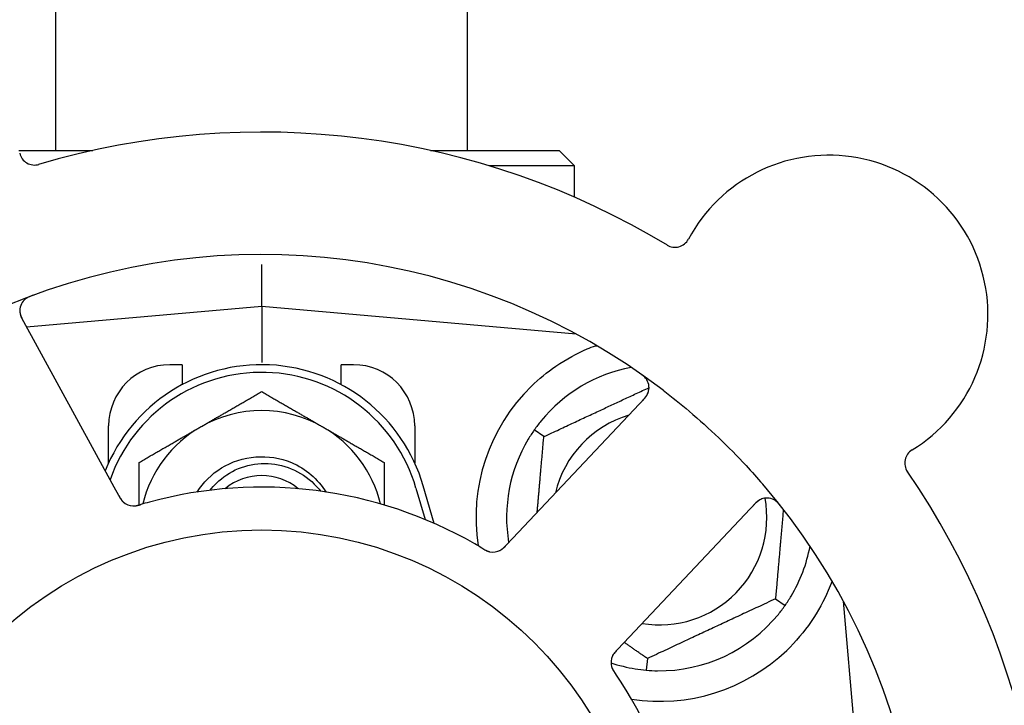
# Model space of a CAD drawing. Header units: inches. Extents: x 5 to 1128, y -85 to 748.
# Tile 37 of 256: x 153.01 to 155.02, y 209.74 to 211.14. Entities that reach past the tile are written whole.
import ezdxf

# ---------------------------------------------------------------- set-up
doc = ezdxf.new("R2010")
doc.units = ezdxf.units.IN
doc.header["$LTSCALE"] = 32
doc.header["$MEASUREMENT"] = 0
doc.layers.add('Dimension (ANSI)', color=7, linetype='Continuous', lineweight=25)
doc.layers.add('Visible (ANSI)', color=7, linetype='Continuous', lineweight=30)
doc.styles.add('Note Text (ANSI)', font='tahoma.ttf')
doc.dimstyles.new('SB Fraction-16 (ANSI)', dxfattribs={"dimscale": 32, "dimtxt": 0.125, "dimasz": 0.098425, "dimexe": 0.125, "dimexo": 0.0625, "dimgap": 0.031496, "dimtad": 0, "dimtih": 1, "dimtoh": 1, "dimdec": 4, "dimrnd": 1e-08, "dimzin": 0, "dimdsep": 46, "dimlunit": 5, "dimtxsty": 'Note Text (ANSI)', "dimcen": 0.09, "dimdle": 0.393701, "dimclrd": 256, "dimclre": 256, "dimclrt": 256, "dimadec": 0, "dimazin": 3, "dimtfac": 0.96, "dimtofl": 0, "dimtmove": 0, "dimatfit": 3, "dimfxl": 1, "dimfrac": 2, "dimtolj": 1, "dimtzin": 12, "dimlwd": -1, "dimlwe": -1, "dimarcsym": 0})

# ---------------------------------------------------------------- blocks, each defined once
blk = doc.blocks.new('*D16')
at = {"layer": 'Defpoints', "color": 0, "transparency": 16777216}
for p in [(170.8073, 474.9837), (79.917, 156.272), (130.8698, 156.272)]:
    blk.add_point(p, dxfattribs=at)
at = {"layer": 'Dimension (ANSI)', "transparency": 16777216}
for p, q in [((168.8073, 474.9837), (75.917, 474.9837)), ((79.917, 471.8341), (79.917, 330.6609)), ((79.917, 159.4216), (79.917, 323.5948)), ((128.8698, 156.272), (75.917, 156.272))]:
    blk.add_line(p, q, dxfattribs=at)
for points in [[(79.3921, 471.8341), (80.4419, 471.8341), (79.917, 474.9837)], [(79.3921, 159.4216), (80.4419, 159.4216), (79.917, 156.272)]]:
    blk.add_solid(points, dxfattribs=at)
at = {"layer": 'Dimension (ANSI)', "transparency": 16777216, "insert": (67.7142, 329.653), "char_height": 4, "attachment_point": 1, "style": 'Note Text (ANSI)'}
blk.add_mtext('\\A1;318 11/16', dxfattribs=at)

msp = doc.modelspace()

# ---------------------------------------------------------------- linework, layer by layer
at = {"layer": 'Visible (ANSI)'}
for p, q in [((153.083, 210.8752), (153.083, 213.1642)), ((153.923, 210.8752), (153.923, 213.1642)), ((153.00752, 210.8752), (153.15863, 210.8752)), ((153.84738, 210.8752), (154.1105, 210.8752)), ((154.1105, 210.8752), (154.14175, 210.84395)), ((154.14175, 210.84395), (153.96698, 210.84395)), ((154.14175, 210.77967), (154.14175, 210.84395)), ((153.503, 210.55645), (153.503, 210.64244)), ((153.503, 210.55645), (153.02305, 210.51446)), ((153.503, 210.55645), (153.503, 210.44187)), ((154.14499, 210.50028), (153.503, 210.55645)), ((153.20171, 210.1879), (153.01308, 210.53269)), ((154.14175, 210.50057), (154.14175, 210.50203)), ((153.3405, 210.4377), (153.3155, 210.4377)), ((153.3405, 210.4377), (153.3405, 210.39687)), ((153.6655, 210.39687), (153.6655, 210.4377)), ((153.6905, 210.4377), (153.6655, 210.4377)), ((154.28524, 210.36934), (154.01563, 210.0834)), ((153.1905, 210.23716), (153.1905, 210.3127)), ((153.8155, 210.3127), (153.8155, 210.23716)), ((154.07903, 210.29078), (154.05952, 210.30444)), ((153.21125, 210.17047), (153.20171, 210.1879)), ((153.818, 210.18583), (153.83675, 210.12155)), ((153.85534, 210.11363), (153.833, 210.1902)), ((154.24226, 209.8697), (154.51188, 210.15565)), ((154.01563, 210.0834), (154.00197, 210.06892)), ((154.55197, 209.95962), (154.57149, 209.94596)), ((154.74675, 209.3127), (154.69059, 209.95469)), ((154.22863, 209.85524), (154.24226, 209.8697)), ((154.29034, 209.83762), (154.28827, 209.81389))]:
    msp.add_line(p, q, dxfattribs=at)
msp.add_circle((153.503, 209.3127), 0.7875, dxfattribs=at)
for centre, radius, start, end in [((153.503, 209.3127), 1.6, 58.81714, 106.5497), ((153.03937, 210.87668), 0.03125, 193.56477, 286.51231), ((154.66068, 210.54048), 0.325, 301.56477, 151.80207), ((154.34671, 210.70882), 0.03125, 238.85452, 331.80207), ((153.503, 209.3127), 1.35, 52.62287, 112.74397), ((153.04049, 210.54768), 0.03125, 110.53135, 208.68342), ((153.503, 210.09395), 0.34375, 16.2602, 158.3076), ((153.3155, 210.3127), 0.125, 90, 180), ((153.503, 210.09395), 0.32812, 16.2602, 160.60541), ((153.6905, 210.3127), 0.125, 0, 90), ((154.3155, 210.1252), 0.3125, 100.71622, 140.84193), ((154.2625, 210.39078), 0.03125, 316.68342, 54.83549), ((154.3155, 210.1252), 0.375, 134.27762, 188.78707), ((153.503, 210.09395), 0.25, 60, 120), ((154.3155, 210.1252), 0.21875, 106.71618, 166.65066), ((153.503, 210.09395), 0.25, 120, 166.26096), ((153.503, 210.09395), 0.25, 13.73904, 60), ((154.3155, 210.1252), 0.3125, 149.15807, 189.35248), ((154.84716, 210.23694), 0.03125, 121.56477, 214.51231), ((153.503, 209.3127), 1.6, 346.81714, 34.5497), ((153.503, 210.09395), 0.11727, 50.56429, 129.43571), ((153.503, 209.3127), 0.875, 60.19111, 105.17573), ((153.503, 209.3127), 1.35, 340.62287, 40.74397), ((154.3155, 210.1252), 0.21875, 260.57954, 10.53406), ((154.53462, 210.13421), 0.03125, 38.53135, 136.68342), ((153.24144, 210.18039), 0.03125, 226.67765, 268.13682), ((153.97528, 210.08616), 0.03125, 257.46904, 299.46837), ((154.3155, 210.1252), 0.3125, 329.15807, 349.28378), ((154.3155, 210.1252), 0.3125, 269.15807, 320.84193), ((154.24739, 209.82959), 0.03125, 154.67765, 196.13682), ((154.3155, 210.1252), 0.375, 261.21293, 313.75453), ((154.3155, 210.1252), 0.3125, 251.46237, 260.84193), ((153.503, 209.3127), 0.875, 348.19111, 33.17573)]:
    msp.add_arc(centre, radius, start, end, dxfattribs=at)
for points, knots in [([(153.03616, 210.57941), (153.03557, 210.57919), (153.03499, 210.57898), (153.03342, 210.57839), (153.03241, 210.578), (153.03057, 210.57723), (153.02972, 210.57687), (153.02757, 210.57588), (153.02625, 210.57522), (153.02403, 210.57398), (153.02306, 210.57338), (153.02146, 210.57231), (153.02079, 210.57181), (153.01949, 210.57078), (153.0189, 210.57025), (153.01825, 210.56963), (153.01811, 210.56949), (153.018, 210.56938)], [0, 0, 0, 0, 0.005149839, 0.005149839, 0.013554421, 0.013554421, 0.020527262, 0.020527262, 0.031641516, 0.031641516, 0.041623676, 0.041623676, 0.051235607, 0.051235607, 0.06373445, 0.06373445, 0.067355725, 0.067355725, 0.067355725, 0.067355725]), ([(153.00924, 210.54775), (153.00925, 210.54745), (153.00926, 210.54709), (153.00936, 210.54529), (153.00958, 210.54355), (153.01028, 210.54046), (153.01071, 210.53901), (153.01204, 210.53537), (153.01302, 210.53312), (153.01462, 210.52994), (153.01511, 210.52901), (153.01605, 210.52724), (153.01652, 210.5264), (153.01697, 210.52556)], [0.058736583, 0.058736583, 0.058736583, 0.058736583, 0.064782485, 0.064782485, 0.086145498, 0.086145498, 0.103238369, 0.103238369, 0.123434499, 0.123434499, 0.131598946, 0.131598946, 0.138939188, 0.138939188, 0.138939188, 0.138939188]), ([(154.0537, 210.39369), (154.06884, 210.40845), (154.08579, 210.42237), (154.12481, 210.44914), (154.14721, 210.46105), (154.17294, 210.4721), (154.17865, 210.47439), (154.1844, 210.47654)], [0.55181372, 0.55181372, 0.55181372, 0.55181372, 0.71000954, 0.71000954, 0.90366002, 0.90366002, 0.95550669, 0.95550669, 0.95550669, 0.95550669]), ([(154.28982, 210.40596), (154.28968, 210.40621), (154.28949, 210.40652), (154.28885, 210.40753), (154.28832, 210.4083), (154.28702, 210.40995), (154.2862, 210.41091), (154.28465, 210.41247), (154.28415, 210.41296), (154.28285, 210.41415), (154.28202, 210.41488), (154.28022, 210.41636), (154.27923, 210.41713), (154.27765, 210.41831), (154.27705, 210.41874), (154.27587, 210.41958), (154.27528, 210.41999), (154.27469, 210.4204)], [0.051298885, 0.051298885, 0.051298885, 0.051298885, 0.057269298, 0.057269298, 0.069785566, 0.069785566, 0.083632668, 0.083632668, 0.089458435, 0.089458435, 0.09782017, 0.09782017, 0.107290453, 0.107290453, 0.113094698, 0.113094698, 0.118968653, 0.118968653, 0.118968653, 0.118968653]), ([(154.27968, 210.36344), (154.28032, 210.36413), (154.28098, 210.36482), (154.28348, 210.36753), (154.28527, 210.36958), (154.28804, 210.3732), (154.28911, 210.37482), (154.29069, 210.3776), (154.29132, 210.3789), (154.29215, 210.38102), (154.29243, 210.38183), (154.29268, 210.3827), (154.29274, 210.38288), (154.29278, 210.38304)], [0, 0, 0, 0, 0.007248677, 0.007248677, 0.028564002, 0.028564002, 0.04748221, 0.04748221, 0.065361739, 0.065361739, 0.076705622, 0.076705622, 0.079955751, 0.079955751, 0.079955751, 0.079955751]), ([(154.32253, 210.38549), (154.34075, 210.37157), (154.3585, 210.35728), (154.39637, 210.32518), (154.41657, 210.30701), (154.45548, 210.26977), (154.474, 210.25098), (154.50344, 210.21929), (154.51473, 210.20668), (154.52581, 210.19382)], [-0.73117336, -0.73117336, -0.73117336, -0.73117336, -0.55242948, -0.55242948, -0.34016147, -0.34016147, -0.13232742, -0.13232742, 0, 0, 0, 0]), ([(153.37138, 210.17753), (153.38392, 210.19733), (153.40074, 210.2144), (153.42067, 210.22675), (153.46292, 210.25294), (153.51797, 210.25723), (153.56377, 210.2379), (153.59283, 210.22563), (153.61768, 210.20406), (153.63469, 210.17752)], [6.8488771, 6.8488771, 6.8488771, 6.8488771, 7.2990044, 7.2990044, 7.2990044, 8.2534333, 8.2534333, 8.2534333, 8.8590861, 8.8590861, 8.8590861, 8.8590861]), ([(153.3978, 210.18135), (153.40171, 210.18649), (153.40599, 210.19136), (153.42347, 210.20859), (153.4387, 210.21862), (153.47241, 210.23242), (153.4906, 210.23597), (153.52762, 210.23593), (153.54608, 210.23224), (153.58085, 210.21791), (153.59678, 210.20732), (153.61486, 210.18941), (153.61916, 210.18454), (153.62312, 210.17942)], [-1.06231766, -1.06231766, -1.06231766, -1.06231766, -1.01273267, -1.01273267, -0.87465824, -0.87465824, -0.73438222, -0.73438222, -0.59190522, -0.59190522, -0.44722789, -0.44722789, -0.39760805, -0.39760805, -0.39760805, -0.39760805]), ([(153.21125, 210.17047), (153.2115, 210.17001), (153.21176, 210.16954), (153.21225, 210.16864), (153.2125, 210.16819), (153.21305, 210.1672), (153.21336, 210.16666), (153.21448, 210.16473), (153.21523, 210.16351), (153.21649, 210.16166), (153.21707, 210.16088), (153.2182, 210.15952), (153.21871, 210.15895), (153.2196, 210.15804), (153.22001, 210.15765), (153.22025, 210.15742), (153.22028, 210.15739), (153.22028, 210.15739), (153.22028, 210.15739), (153.22028, 210.15739)], [0, 0, 0, 0, 0.004355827, 0.004355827, 0.008687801, 0.008687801, 0.014307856, 0.014307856, 0.029588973, 0.029588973, 0.043844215, 0.043844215, 0.054171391, 0.054171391, 0.061954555, 0.061954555, 0.063871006, 0.063871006, 0.063878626, 0.063878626, 0.063878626, 0.063878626]), ([(153.21127, 210.17043), (153.21141, 210.17017), (153.21155, 210.16991), (153.21234, 210.16848), (153.21301, 210.16727), (153.21446, 210.1648), (153.21528, 210.16351), (153.21682, 210.1613), (153.21757, 210.16033), (153.21905, 210.15861), (153.21982, 210.15783), (153.22049, 210.1572), (153.22059, 210.15712), (153.22067, 210.15704)], [0, 0, 0, 0, 0.002309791, 0.002309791, 0.012623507, 0.012623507, 0.024338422, 0.024338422, 0.035397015, 0.035397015, 0.047442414, 0.047442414, 0.049661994, 0.049661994, 0.049661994, 0.049661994]), ([(154.52502, 210.16395), (154.52474, 210.16385), (154.5244, 210.16373), (154.52272, 210.16308), (154.52114, 210.16233), (154.51841, 210.1607), (154.51716, 210.15985), (154.51411, 210.15746), (154.51228, 210.15583), (154.50975, 210.15333), (154.50901, 210.15258), (154.50762, 210.15113), (154.50696, 210.15043), (154.50631, 210.14973)], [0.058736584, 0.058736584, 0.058736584, 0.058736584, 0.064782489, 0.064782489, 0.086145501, 0.086145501, 0.103238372, 0.103238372, 0.123434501, 0.123434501, 0.131598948, 0.131598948, 0.13893919, 0.13893919, 0.13893919, 0.13893919]), ([(154.56345, 210.14813), (154.56306, 210.14863), (154.56268, 210.14911), (154.56163, 210.15042), (154.56095, 210.15126), (154.55965, 210.15277), (154.55904, 210.15347), (154.55744, 210.15521), (154.5564, 210.15625), (154.55453, 210.15799), (154.55367, 210.15872), (154.55215, 210.15992), (154.55148, 210.1604), (154.5501, 210.16132), (154.54941, 210.16172), (154.54861, 210.16214), (154.54844, 210.16223), (154.5483, 210.1623)], [0, 0, 0, 0, 0.005149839, 0.005149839, 0.013554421, 0.013554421, 0.020527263, 0.020527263, 0.031641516, 0.031641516, 0.041623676, 0.041623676, 0.051235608, 0.051235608, 0.063734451, 0.063734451, 0.067355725, 0.067355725, 0.067355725, 0.067355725]), ([(153.23967, 210.14919), (153.23991, 210.14918), (153.24021, 210.14917), (153.24109, 210.14916), (153.24173, 210.14917), (153.24307, 210.14925), (153.24377, 210.14931), (153.24517, 210.14949), (153.24586, 210.14959), (153.2475, 210.14989), (153.24852, 210.15011), (153.25, 210.15046), (153.25044, 210.15057), (153.25205, 210.15098), (153.25325, 210.15132), (153.2548, 210.15176), (153.25519, 210.15188), (153.25574, 210.15204), (153.25591, 210.15209), (153.25608, 210.15214)], [0.044252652, 0.044252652, 0.044252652, 0.044252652, 0.050671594, 0.050671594, 0.061250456, 0.061250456, 0.071050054, 0.071050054, 0.078610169, 0.078610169, 0.087196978, 0.087196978, 0.090753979, 0.090753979, 0.100050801, 0.100050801, 0.10314767, 0.10314767, 0.10451733, 0.10451733, 0.10451733, 0.10451733]), ([(153.24005, 210.14916), (153.24005, 210.14916), (153.24008, 210.14916), (153.24021, 210.14916), (153.24035, 210.14915), (153.2408, 210.14914), (153.24117, 210.14914), (153.2424, 210.14917), (153.24333, 210.14923), (153.24532, 210.14947), (153.24635, 210.14964), (153.24875, 210.15012), (153.25017, 210.15047), (153.25289, 210.1512), (153.25423, 210.15159), (153.25571, 210.15203), (153.2559, 210.15208), (153.25608, 210.15214)], [0.030853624, 0.030853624, 0.030853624, 0.030853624, 0.032941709, 0.032941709, 0.03638518, 0.03638518, 0.042347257, 0.042347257, 0.055267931, 0.055267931, 0.065838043, 0.065838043, 0.077516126, 0.077516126, 0.087897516, 0.087897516, 0.089364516, 0.089364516, 0.089364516, 0.089364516]), ([(153.95393, 210.06256), (153.95352, 210.06281), (153.95308, 210.06307), (153.95261, 210.06335), (153.94841, 210.06587), (153.94264, 210.06926), (153.93797, 210.07193)], [0.48080563, 0.48080563, 0.48080563, 0.48080563, 0.5329828, 0.5329828, 0.5329828, 1, 1, 1, 1]), ([(153.95396, 210.06254), (153.95422, 210.06239), (153.95447, 210.06223), (153.95517, 210.06182), (153.95561, 210.06156), (153.95697, 210.06075), (153.95792, 210.0602), (153.95992, 210.05911), (153.96098, 210.05855), (153.96311, 210.05753), (153.96414, 210.05709), (153.96621, 210.0563), (153.96717, 210.05601), (153.96837, 210.05569), (153.9687, 210.05562), (153.96895, 210.05556)], [0.001596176, 0.001596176, 0.001596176, 0.001596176, 0.00393777, 0.00393777, 0.007842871, 0.007842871, 0.016055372, 0.016055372, 0.025513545, 0.025513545, 0.037191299, 0.037191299, 0.054193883, 0.054193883, 0.061558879, 0.061558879, 0.061558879, 0.061558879]), ([(153.95396, 210.06254), (153.95443, 210.06226), (153.9549, 210.06198), (153.95583, 210.06142), (153.9563, 210.06114), (153.95787, 210.06022), (153.95897, 210.05959), (153.9608, 210.05861), (153.96157, 210.05823), (153.96332, 210.0574), (153.96425, 210.057), (153.96594, 210.05638), (153.96671, 210.05613), (153.96795, 210.05578), (153.96847, 210.05566), (153.96878, 210.05559), (153.96883, 210.05558), (153.96884, 210.05558), (153.96884, 210.05558), (153.96884, 210.05558)], [0, 0, 0, 0, 0.004180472, 0.004180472, 0.008305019, 0.008305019, 0.018114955, 0.018114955, 0.025612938, 0.025612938, 0.036850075, 0.036850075, 0.047489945, 0.047489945, 0.056089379, 0.056089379, 0.05828692, 0.05828692, 0.058652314, 0.058652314, 0.058652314, 0.058652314]), ([(153.98953, 210.05835), (153.98961, 210.05839), (153.9897, 210.05844), (153.98997, 210.05859), (153.99016, 210.05869), (153.99103, 210.05919), (153.99183, 210.05969), (153.99368, 210.061), (153.9948, 210.06189), (153.99699, 210.06383), (153.99807, 210.06488), (153.9996, 210.06643), (154.00008, 210.06692), (154.00079, 210.06767), (154.00102, 210.06792), (154.00149, 210.06841), (154.00172, 210.06865), (154.00194, 210.06889)], [0.038929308, 0.038929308, 0.038929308, 0.038929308, 0.040726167, 0.040726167, 0.043941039, 0.043941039, 0.054249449, 0.054249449, 0.066768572, 0.066768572, 0.07820649, 0.07820649, 0.083402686, 0.083402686, 0.086046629, 0.086046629, 0.08863019, 0.08863019, 0.08863019, 0.08863019]), ([(153.99025, 210.05873), (153.99025, 210.05873), (153.99025, 210.05873), (153.99031, 210.05876), (153.99051, 210.05887), (153.99111, 210.05922), (153.99157, 210.0595), (153.99259, 210.06016), (153.99314, 210.06055), (153.99382, 210.06106), (153.99399, 210.0612), (153.99524, 210.06218), (153.9966, 210.0634), (153.99869, 210.06548), (153.9993, 210.06611), (154.00026, 210.06711), (154.00059, 210.06745), (154.00125, 210.06816), (154.0016, 210.06853), (154.00194, 210.06889)], [0.028019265, 0.028019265, 0.028019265, 0.028019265, 0.028672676, 0.028672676, 0.033062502, 0.033062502, 0.040781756, 0.040781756, 0.051074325, 0.051074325, 0.054504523, 0.054504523, 0.075062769, 0.075062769, 0.083066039, 0.083066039, 0.087153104, 0.087153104, 0.091266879, 0.091266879, 0.091266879, 0.091266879]), ([(154.66739, 209.99579), (154.66498, 209.98917), (154.66237, 209.98254), (154.65108, 209.95645), (154.63937, 209.93441), (154.61039, 209.89215), (154.59318, 209.87189), (154.57484, 209.85434)], [1.38940877, 1.38940877, 1.38940877, 1.38940877, 1.45134152, 1.45134152, 1.64787025, 1.64787025, 1.84130789, 1.84130789, 1.84130789, 1.84130789]), ([(154.2286, 209.85521), (154.2284, 209.85499), (154.22819, 209.85478), (154.22707, 209.85359), (154.22613, 209.85258), (154.22423, 209.85043), (154.22326, 209.84926), (154.22163, 209.84711), (154.22094, 209.84609), (154.21976, 209.84416), (154.21926, 209.84318), (154.21887, 209.84235), (154.21882, 209.84223), (154.21877, 209.84213)], [0, 0, 0, 0, 0.002309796, 0.002309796, 0.012623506, 0.012623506, 0.024338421, 0.024338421, 0.035397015, 0.035397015, 0.047442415, 0.047442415, 0.049661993, 0.049661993, 0.049661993, 0.049661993]), ([(154.22863, 209.85524), (154.22827, 209.85486), (154.2279, 209.85447), (154.2272, 209.85372), (154.22685, 209.85335), (154.22608, 209.85251), (154.22566, 209.85205), (154.22417, 209.8504), (154.22324, 209.8493), (154.22188, 209.84753), (154.22131, 209.84674), (154.22037, 209.84525), (154.21998, 209.84458), (154.21939, 209.84346), (154.21914, 209.84295), (154.219, 209.84265), (154.21898, 209.84261), (154.21898, 209.84261), (154.21898, 209.84261), (154.21898, 209.84261)], [0, 0, 0, 0, 0.004355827, 0.004355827, 0.0086878, 0.0086878, 0.014307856, 0.014307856, 0.029588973, 0.029588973, 0.043844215, 0.043844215, 0.054171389, 0.054171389, 0.061954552, 0.061954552, 0.063871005, 0.063871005, 0.063878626, 0.063878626, 0.063878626, 0.063878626]), ([(154.21717, 209.82163), (154.21723, 209.82141), (154.21732, 209.82112), (154.21758, 209.82028), (154.21779, 209.81967), (154.21828, 209.81842), (154.21856, 209.81777), (154.21916, 209.81649), (154.21947, 209.81588), (154.22027, 209.8144), (154.22078, 209.8135), (154.22157, 209.81221), (154.22182, 209.81182), (154.22271, 209.81041), (154.22339, 209.80938), (154.2243, 209.80804), (154.22453, 209.80771), (154.22485, 209.80723), (154.22495, 209.80708), (154.22505, 209.80694)], [0.044252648, 0.044252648, 0.044252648, 0.044252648, 0.050671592, 0.050671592, 0.061250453, 0.061250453, 0.071050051, 0.071050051, 0.078610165, 0.078610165, 0.087196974, 0.087196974, 0.090753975, 0.090753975, 0.100050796, 0.100050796, 0.103147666, 0.103147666, 0.104517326, 0.104517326, 0.104517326, 0.104517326]), ([(154.21727, 209.82127), (154.21727, 209.82127), (154.21728, 209.82124), (154.21731, 209.82111), (154.21735, 209.82097), (154.21748, 209.82054), (154.21759, 209.8202), (154.218, 209.81903), (154.21834, 209.81816), (154.21919, 209.81635), (154.21967, 209.81541), (154.22087, 209.81329), (154.22163, 209.81205), (154.22318, 209.80968), (154.22396, 209.80853), (154.22483, 209.80725), (154.22494, 209.8071), (154.22505, 209.80694)], [0.030853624, 0.030853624, 0.030853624, 0.030853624, 0.032941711, 0.032941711, 0.036385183, 0.036385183, 0.042347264, 0.042347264, 0.055267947, 0.055267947, 0.065838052, 0.065838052, 0.077516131, 0.077516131, 0.087897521, 0.087897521, 0.089364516, 0.089364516, 0.089364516, 0.089364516])]:
    msp.add_open_spline(points, degree=3, knots=knots, dxfattribs=at)
for points, weights in [([(154.1844, 210.47654), (154.18597, 210.47641), (154.18754, 210.47628)], [0.999914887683, 0.9999148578, 0.999914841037]), ([(153.378, 210.31046), (153.43601, 210.34395), (153.503, 210.38263)], [1, 1.0379548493, 1]), ([(153.503, 210.38263), (153.56999, 210.34395), (153.628, 210.31046)], [1, 1.0379548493, 1]), ([(154.07903, 210.29078), (154.19066, 210.34283), (154.29375, 210.3909)], [1.04422863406, 1.17902301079, 1.08886732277]), ([(153.253, 210.23829), (153.31999, 210.27696), (153.378, 210.31046)], [1, 1.0379548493, 1]), ([(153.628, 210.31046), (153.68601, 210.27696), (153.753, 210.23829)], [1, 1.0379548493, 1]), ([(154.06552, 210.13632), (154.07179, 210.20804), (154.07903, 210.29078)], [1.12448377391, 1.13145726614, 1.04422863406]), ([(153.253, 210.15125), (153.253, 210.1922), (153.253, 210.23829)], [1.01840499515, 1.02227336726, 1]), ([(153.753, 210.23829), (153.753, 210.19219), (153.753, 210.15123)], [1, 1.02228011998, 1.01840264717]), ([(154.56796, 210.14238), (154.56049, 210.05701), (154.55197, 209.95962)], [1.11819795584, 1.14843950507, 1.04422863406]), ([(154.55197, 209.95962), (154.42116, 209.89862), (154.29034, 209.83762)], [1.04422863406, 1.20577136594, 1.04422863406]), ([(154.29034, 209.83762), (154.26573, 209.85486), (154.24317, 209.87066)], [1.04422863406, 1.07418802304, 1.09303499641])]:
    msp.add_rational_spline(points, weights, degree=2, dxfattribs=at)
for points in [[(154.07319, 210.32253), (154.06862, 210.31693), (154.06389, 210.31069), (154.05952, 210.30444)], [(154.05952, 210.30444), (154.05515, 210.2982), (154.0509, 210.29162), (154.04719, 210.28541)], [(153.27394, 210.15719), (153.26817, 210.15562), (153.26082, 210.15353), (153.25608, 210.15214)], [(154.57149, 209.94596), (154.57586, 209.95221), (154.5801, 209.95879), (154.58381, 209.96499)], [(154.55782, 209.92787), (154.56238, 209.93347), (154.56711, 209.93972), (154.57149, 209.94596)], [(154.26577, 209.81668), (154.2729, 209.81553), (154.28067, 209.81456), (154.28827, 209.81389)], [(154.23537, 209.79151), (154.2321, 209.79651), (154.22784, 209.80286), (154.22505, 209.80694)], [(154.28827, 209.81389), (154.29586, 209.81323), (154.30368, 209.81284), (154.31091, 209.81274)]]:
    msp.add_open_spline(points, degree=3, dxfattribs=at)

# ---------------------------------------------------------------- dimensions: what is measured, and where the dimension line sits
at = {"layer": 'Dimension (ANSI)'}
dim = msp.add_linear_dim(base=(79.91701, 156.27197), p1=(170.80726, 474.98367), p2=(130.86976, 156.27197), angle=270, dimstyle='SB Fraction-16 (ANSI)', override={"dimgap": 0.031496, "dimdec": 4, "dimtol": 0, "dimlim": 0, "dimtp": 0, "dimtm": 0, "dimtdec": 2, "dimatfit": 1}, dxfattribs=at)
dim.commit()
dim.dimension.update_dxf_attribs({"geometry": '*D16', "text_midpoint": (79.91701, 327.12782), "dimtype": 160})

doc.saveas('drawing.dxf')
